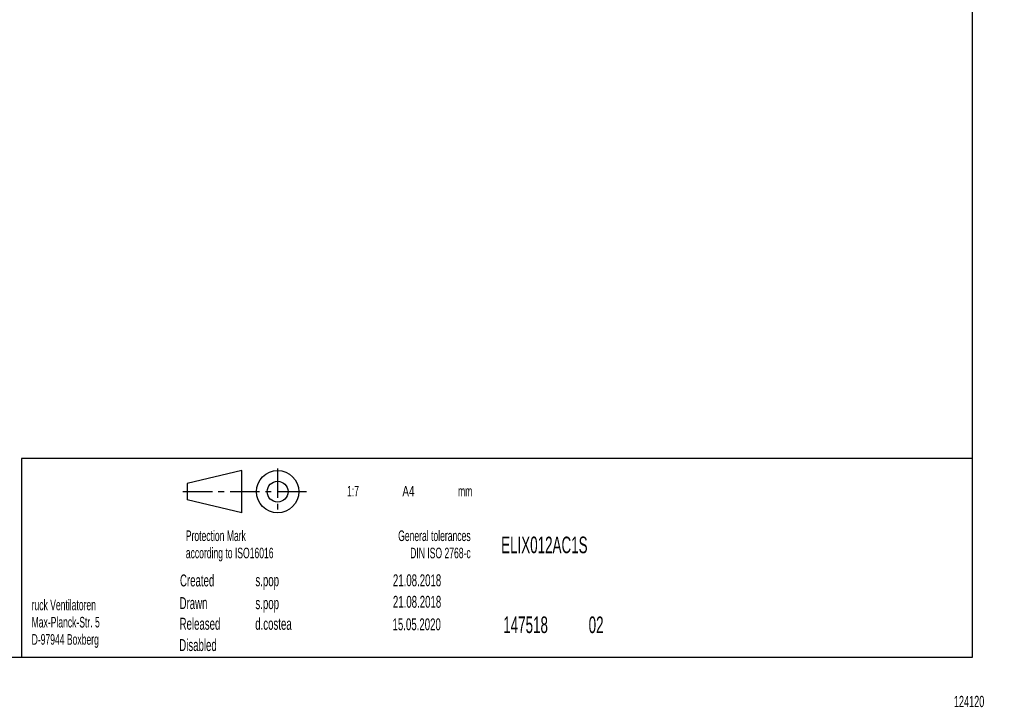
# Model space of a CAD drawing. Extents: x 5 to 297, y -3 to 205.
# Tile 26 of 31: x 148 to 297, y -3 to 101. Entities that reach past the tile are written whole.
import ezdxf

# ---------------------------------------------------------------- set-up
doc = ezdxf.new("R2010")
doc.units = 0
doc.linetypes.add('CENTER', pattern=[10.16, 6.35, -1.27, 1.27, -1.27])
doc.layers.get('0').update_dxf_attribs({"linetype": 'CONTINUOUS'})
doc.styles.add('SLDTEXTSTYLE0', font='TXT', dxfattribs={"width": 0.605})
doc.styles.add('SLDTEXTSTYLE1', font='TXT', dxfattribs={"width": 0.7})

# ---------------------------------------------------------------- blocks, each defined once
blk = doc.blocks.new('BLOCK1')
at = {"color": 7, "linetype": 'CONTINUOUS'}
for p, q in [((12.72, 9.53), (0.93, 6.72)), ((12.72, 0.43), (12.72, 9.53)), ((0.93, 6.72), (0.93, 3.24)), ((12.72, 0.43), (0.93, 3.24))]:
    blk.add_line(p, q, dxfattribs=at)
at = {"color": 7, "linetype": 'CENTER'}
for p, q in [((20.41, 10), (20.41, 0)), ((0, 4.98), (27, 4.98))]:
    blk.add_line(p, q, dxfattribs=at)
at = {"color": 7, "linetype": 'CONTINUOUS'}
for radius in [4.57, 2.24]:
    blk.add_circle((20.41, 4.98), radius, dxfattribs=at)
blk = doc.blocks.new('SW_NOTE_0_1')
at = {"color": 0, "linetype": 'CONTINUOUS', "char_height": 1.6, "attachment_point": 1, "style": 'SLDTEXTSTYLE0'}
for s, insert in [('Protection Mark', (0, 2.06)), ('according to ISO16016', (0, -0.54))]:
    blk.add_mtext(s, dxfattribs=dict(at, insert=insert))
blk = doc.blocks.new('SW_NOTE_0_2')
at = {"color": 0, "linetype": 'CONTINUOUS', "char_height": 1.6, "attachment_point": 1, "style": 'SLDTEXTSTYLE0'}
for s, insert in [('ruck Ventilatoren', (0, 2.06)), ('Max-Planck-Str. 5', (0, -0.54)), ('D-97944 Boxberg', (0, -3.14))]:
    blk.add_mtext(s, dxfattribs=dict(at, insert=insert))
blk = doc.blocks.new('SW_NOTE_0_3')
at = {"color": 0, "linetype": 'CONTINUOUS', "char_height": 1.6, "attachment_point": 3, "style": 'SLDTEXTSTYLE0'}
for s, insert in [('General tolerances', (18.25, 2.06)), ('DIN ISO 2768-c', (18.26, -0.54))]:
    blk.add_mtext(s, dxfattribs=dict(at, insert=insert))

msp = doc.modelspace()

# ---------------------------------------------------------------- linework, layer by layer
at = {"color": 7, "linetype": 'CONTINUOUS'}
for p, q in [((292, 5), (292, 195)), ((292, 35), (148.5, 35)), ((148.5, 35), (148.5, 5)), ((148.5, 20), (148.499, 20)), ((5, 5), (292, 5))]:
    msp.add_line(p, q, dxfattribs=at)

# ---------------------------------------------------------------- block references
at = {"color": 7, "linetype": 'CONTINUOUS', "xscale": 0.7, "yscale": 0.7, "zscale": 0.7}
msp.add_blockref('BLOCK1', (172.849, 26.514), dxfattribs=at)
at = {"color": 7, "linetype": 'CONTINUOUS'}
for name, p in [('SW_NOTE_0_1', (173.281, 22.087)), ('SW_NOTE_0_3', (198.014, 22.087)), ('SW_NOTE_0_2', (150.014, 11.643))]:
    msp.add_blockref(name, p, dxfattribs=at)

# ---------------------------------------------------------------- texts
for s, insert, char_height, attachment_point, style in [('1:7', (197.608, 30.878), 1.6, 1, 'SLDTEXTSTYLE0'), ('A4', (205.963, 30.878), 1.6, 1, 'SLDTEXTSTYLE1'), ('mm', (216.517, 30.874), 1.6, 3, 'SLDTEXTSTYLE0'), ('ELIX012AC1S', (220.865, 23.217), 2.5, 1, 'SLDTEXTSTYLE0'), ('Created', (172.403, 17.5), 1.8, 1, 'SLDTEXTSTYLE0'), ('s.pop', (183.786, 17.524), 1.8, 1, 'SLDTEXTSTYLE0'), ('21.08.2018', (204.534, 17.524), 1.8, 1, 'SLDTEXTSTYLE0'), ('Drawn', (172.339, 14.081), 1.8, 1, 'SLDTEXTSTYLE0'), ('s.pop', (183.786, 14.069), 1.8, 1, 'SLDTEXTSTYLE0'), ('21.08.2018', (204.534, 14.279), 1.8, 1, 'SLDTEXTSTYLE0'), ('Released', (172.345, 10.96), 1.8, 1, 'SLDTEXTSTYLE0'), ('d.costea', (183.756, 10.952), 1.8, 1, 'SLDTEXTSTYLE0'), ('15.05.2020', (204.479, 10.879), 1.8, 1, 'SLDTEXTSTYLE0'), ('147518', (221.182, 11.164), 2.5, 1, 'SLDTEXTSTYLE0'), ('02', (234.07, 11.16), 2.5, 1, 'SLDTEXTSTYLE0'), ('Disabled', (172.29, 7.748), 1.8, 1, 'SLDTEXTSTYLE0'), ('124120', (289.185, -0.814), 1.7, 1, 'SLDTEXTSTYLE0')]:
    msp.add_mtext(s, dxfattribs=dict(at, insert=insert, char_height=char_height, attachment_point=attachment_point, style=style))

doc.saveas('drawing.dxf')
